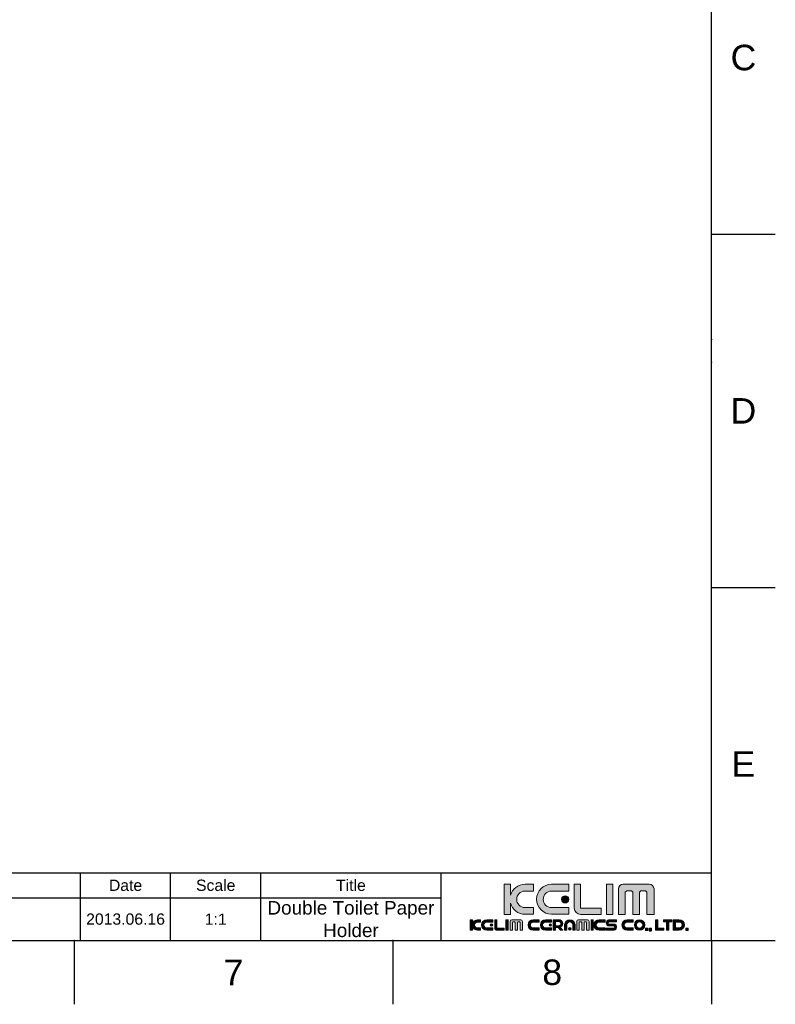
# Model space of a CAD drawing. Header units: millimetres. Extents: x 580 to 2065, y -13 to 1037.
# Tile 3 of 4: x 1646 to 2065, y -13 to 533. Entities that reach past the tile are written whole.
import ezdxf

# ---------------------------------------------------------------- set-up
doc = ezdxf.new("R2010")
doc.units = ezdxf.units.MM
doc.header["$LTSCALE"] = 0.1
doc.layers.add('FORM', color=7, linetype='Continuous')
doc.layers.add('TEXT', color=2, linetype='Continuous')
doc.styles.get("Standard").update_dxf_attribs({"font": 'arial_0.ttf'})

msp = doc.modelspace()

# ---------------------------------------------------------------- hatches: boundary and pattern name
at = {"layer": 'TEXT'}
h = msp.add_hatch(color=2, dxfattribs=at)
h.dxf.hatch_style = 2
edge = h.paths.add_edge_path()
edge.add_spline(control_points=[(1930.67, 40.36), (1930.67, 40.36), (1925.85, 40.36), (1925.85, 40.36), (1923.31, 40.36), (1921.27, 42.41), (1921.27, 44.93), (1921.27, 47.47), (1923.31, 49.52), (1925.85, 49.52), (1925.85, 49.52), (1930.67, 49.52), (1930.67, 49.52), (1930.67, 49.52), (1930.67, 53.3), (1930.67, 53.3), (1930.67, 53.3), (1925.91, 53.3), (1925.91, 53.3), (1922.09, 53.3), (1918.89, 50.74), (1917.91, 47.25), (1917.91, 47.25), (1917.91, 53.42), (1917.91, 53.42), (1917.91, 53.42), (1914.38, 53.42), (1914.38, 53.42), (1914.38, 53.42), (1914.38, 36.58), (1914.38, 36.58), (1914.38, 36.58), (1917.91, 36.58), (1917.91, 36.58), (1917.91, 36.58), (1917.91, 42.76), (1917.91, 42.76), (1918.89, 39.26), (1922.09, 36.69), (1925.91, 36.69), (1925.91, 36.69), (1930.67, 36.69), (1930.67, 36.69), (1930.67, 36.69), (1930.67, 40.36), (1930.67, 40.36)], knot_values=[0, 0, 0, 0, 1, 1, 1, 2, 2, 2, 3, 3, 3, 4, 4, 4, 5, 5, 5, 6, 6, 6, 7, 7, 7, 8, 8, 8, 9, 9, 9, 10, 10, 10, 11, 11, 11, 12, 12, 12, 13, 13, 13, 14, 14, 14, 15, 15, 15, 15], degree=3, periodic=0)
h = msp.add_hatch(color=256, dxfattribs=at)
h.dxf.hatch_style = 2
edge = h.paths.add_edge_path()
edge.add_spline(control_points=[(1940.63, 36.69), (1940.63, 36.69), (1950.23, 36.69), (1950.23, 36.69), (1950.23, 36.69), (1950.23, 40.36), (1950.23, 40.36), (1950.23, 40.36), (1940.57, 40.36), (1940.57, 40.36), (1938.04, 40.36), (1936, 42.41), (1936, 44.93), (1936, 47.47), (1938.04, 49.52), (1940.57, 49.52), (1940.57, 49.52), (1950.23, 49.52), (1950.23, 49.52), (1950.23, 49.52), (1950.23, 53.3), (1950.23, 53.3), (1950.23, 53.3), (1940.63, 53.3), (1940.63, 53.3), (1936.04, 53.3), (1932.33, 49.59), (1932.33, 45), (1932.33, 40.41), (1936.04, 36.69), (1940.63, 36.69)], knot_values=[0, 0, 0, 0, 1, 1, 1, 2, 2, 2, 3, 3, 3, 4, 4, 4, 5, 5, 5, 6, 6, 6, 7, 7, 7, 8, 8, 8, 9, 9, 9, 10, 10, 10, 10], degree=3, periodic=0)
h = msp.add_hatch(color=2, dxfattribs=at)
h.dxf.hatch_style = 2
edge = h.paths.add_edge_path()
edge.add_spline(control_points=[(1956.74, 36.56), (1956.74, 36.56), (1968.09, 36.56), (1968.09, 36.56), (1968.09, 36.56), (1968.09, 40.1), (1968.09, 40.1), (1968.09, 40.1), (1956.77, 40.1), (1956.77, 40.1), (1956.77, 40.1), (1956.75, 40.06), (1956.75, 40.06), (1956.75, 40.06), (1956.75, 53.42), (1956.75, 53.42), (1956.75, 53.42), (1953.22, 53.42), (1953.22, 53.42), (1953.22, 53.42), (1953.22, 40.1), (1953.22, 40.1), (1953.22, 40.1), (1953.21, 40.11), (1953.21, 40.11), (1953.21, 38.15), (1954.8, 36.55), (1956.77, 36.55), (1956.77, 36.55), (1956.74, 36.56), (1956.74, 36.56)], knot_values=[0, 0, 0, 0, 1, 1, 1, 2, 2, 2, 3, 3, 3, 4, 4, 4, 5, 5, 5, 6, 6, 6, 7, 7, 7, 8, 8, 8, 9, 9, 9, 10, 10, 10, 10], degree=3, periodic=0)
h = msp.add_hatch(color=2, dxfattribs=at)
h.dxf.hatch_style = 2
h.paths.add_polyline_path([(1974.57, 53.42), (1971.03, 53.42), (1971.03, 36.58), (1974.57, 36.58)])
h = msp.add_hatch(color=2, dxfattribs=at)
h.dxf.hatch_style = 2
edge = h.paths.add_edge_path()
edge.add_spline(control_points=[(1994.75, 53.34), (1994.75, 53.34), (1980.37, 53.34), (1980.37, 53.34), (1978.89, 53.34), (1977.69, 52.15), (1977.69, 50.68), (1977.69, 50.68), (1977.69, 36.6), (1977.69, 36.6), (1977.69, 36.6), (1981.51, 36.6), (1981.51, 36.6), (1981.51, 36.6), (1981.51, 48.94), (1981.51, 48.94), (1981.51, 48.94), (1982.31, 49.74), (1982.31, 49.74), (1982.31, 49.74), (1984.87, 49.74), (1984.87, 49.74), (1984.87, 49.74), (1985.67, 48.94), (1985.67, 48.94), (1985.67, 48.94), (1985.67, 36.6), (1985.67, 36.6), (1985.67, 36.6), (1989.36, 36.6), (1989.36, 36.6), (1989.36, 36.6), (1989.36, 48.94), (1989.36, 48.94), (1989.36, 48.94), (1990.17, 49.74), (1990.17, 49.74), (1990.17, 49.74), (1992.72, 49.74), (1992.72, 49.74), (1992.72, 49.74), (1993.51, 48.94), (1993.51, 48.94), (1993.51, 48.94), (1993.51, 36.6), (1993.51, 36.6), (1993.51, 36.6), (1997.43, 36.6), (1997.43, 36.6), (1997.43, 36.6), (1997.43, 50.68), (1997.43, 50.68), (1997.43, 52.15), (1996.23, 53.34), (1994.75, 53.34)], knot_values=[0, 0, 0, 0, 1, 1, 1, 2, 2, 2, 3, 3, 3, 4, 4, 4, 5, 5, 5, 6, 6, 6, 7, 7, 7, 8, 8, 8, 9, 9, 9, 10, 10, 10, 11, 11, 11, 12, 12, 12, 13, 13, 13, 14, 14, 14, 15, 15, 15, 16, 16, 16, 17, 17, 17, 18, 18, 18, 18], degree=3, periodic=0)
h = msp.add_hatch(color=2, dxfattribs=at)
h.dxf.hatch_style = 2
edge = h.paths.add_edge_path()
edge.add_spline(control_points=[(1946.18, 44.93), (1946.18, 43.83), (1947.08, 42.93), (1948.18, 42.93), (1949.29, 42.93), (1950.19, 43.83), (1950.19, 44.93), (1950.19, 46.05), (1949.29, 46.94), (1948.18, 46.94), (1947.08, 46.94), (1946.18, 46.05), (1946.18, 44.93)], knot_values=[0, 0, 0, 0, 1, 1, 1, 2, 2, 2, 3, 3, 3, 4, 4, 4, 4], degree=3, periodic=0)
h = msp.add_hatch(color=2, dxfattribs=at)
h.dxf.hatch_style = 2
edge = h.paths.add_edge_path()
edge.add_spline(control_points=[(1896.76, 31.5), (1896.76, 31.5), (1896.76, 33.66), (1896.76, 33.66), (1896.76, 33.66), (1895.53, 33.66), (1895.53, 33.66), (1895.53, 33.66), (1895.53, 27.78), (1895.53, 27.78), (1895.53, 27.78), (1896.76, 27.78), (1896.76, 27.78), (1896.76, 27.78), (1896.76, 29.95), (1896.76, 29.95), (1897.09, 28.73), (1898.21, 27.83), (1899.55, 27.83), (1899.55, 27.83), (1901.21, 27.83), (1901.21, 27.83), (1901.21, 27.83), (1901.21, 29.1), (1901.21, 29.1), (1901.21, 29.1), (1899.53, 29.1), (1899.53, 29.1), (1898.64, 29.1), (1897.93, 29.82), (1897.93, 30.7), (1897.93, 31.59), (1898.64, 32.3), (1899.53, 32.3), (1899.53, 32.3), (1901.21, 32.3), (1901.21, 32.3), (1901.21, 32.3), (1901.21, 33.62), (1901.21, 33.62), (1901.21, 33.62), (1899.55, 33.62), (1899.55, 33.62), (1898.21, 33.62), (1897.09, 32.72), (1896.76, 31.5)], knot_values=[0, 0, 0, 0, 1, 1, 1, 2, 2, 2, 3, 3, 3, 4, 4, 4, 5, 5, 5, 6, 6, 6, 7, 7, 7, 8, 8, 8, 9, 9, 9, 10, 10, 10, 11, 11, 11, 12, 12, 12, 13, 13, 13, 14, 14, 14, 15, 15, 15, 15], degree=3, periodic=0)
h = msp.add_hatch(color=2, dxfattribs=at)
h.dxf.hatch_style = 2
edge = h.paths.add_edge_path()
edge.add_spline(control_points=[(1901.78, 30.72), (1901.78, 29.12), (1903.08, 27.83), (1904.68, 27.83), (1904.68, 27.83), (1908.03, 27.83), (1908.03, 27.83), (1908.03, 27.83), (1908.03, 29.1), (1908.03, 29.1), (1908.03, 29.1), (1904.66, 29.1), (1904.66, 29.1), (1903.78, 29.1), (1903.06, 29.82), (1903.06, 30.7), (1903.06, 31.59), (1903.78, 32.3), (1904.66, 32.3), (1904.66, 32.3), (1908.03, 32.3), (1908.03, 32.3), (1908.03, 32.3), (1908.03, 33.62), (1908.03, 33.62), (1908.03, 33.62), (1904.68, 33.62), (1904.68, 33.62), (1903.08, 33.62), (1901.78, 32.32), (1901.78, 30.72)], knot_values=[0, 0, 0, 0, 1, 1, 1, 2, 2, 2, 3, 3, 3, 4, 4, 4, 5, 5, 5, 6, 6, 6, 7, 7, 7, 8, 8, 8, 9, 9, 9, 10, 10, 10, 10], degree=3, periodic=0)
h = msp.add_hatch(color=2, dxfattribs=at)
h.dxf.hatch_style = 2
edge = h.paths.add_edge_path()
edge.add_spline(control_points=[(1910.3, 29), (1910.3, 29), (1910.3, 33.66), (1910.3, 33.66), (1910.3, 33.66), (1909.07, 33.66), (1909.07, 33.66), (1909.07, 33.66), (1909.07, 29.01), (1909.07, 29.01), (1909.07, 29.01), (1909.07, 29.02), (1909.07, 29.02), (1909.07, 28.33), (1909.62, 27.78), (1910.31, 27.78), (1910.31, 27.78), (1910.3, 27.78), (1910.3, 27.78), (1910.3, 27.78), (1914.26, 27.78), (1914.26, 27.78), (1914.26, 27.78), (1914.26, 29.01), (1914.26, 29.01), (1914.26, 29.01), (1910.31, 29.01), (1910.31, 29.01), (1910.31, 29.01), (1910.3, 29), (1910.3, 29)], knot_values=[0, 0, 0, 0, 1, 1, 1, 2, 2, 2, 3, 3, 3, 4, 4, 4, 5, 5, 5, 6, 6, 6, 7, 7, 7, 8, 8, 8, 9, 9, 9, 10, 10, 10, 10], degree=3, periodic=0)
h = msp.add_hatch(color=2, dxfattribs=at)
h.dxf.hatch_style = 2
h.paths.add_polyline_path([(1915.28, 27.78), (1916.52, 27.78), (1916.52, 33.66), (1915.28, 33.66)])
h = msp.add_hatch(color=2, dxfattribs=at)
h.dxf.hatch_style = 2
edge = h.paths.add_edge_path()
edge.add_spline(control_points=[(1923.56, 33.63), (1923.56, 33.63), (1918.54, 33.63), (1918.54, 33.63), (1918.02, 33.63), (1917.61, 33.22), (1917.61, 32.7), (1917.61, 32.7), (1917.61, 27.79), (1917.61, 27.79), (1917.61, 27.79), (1918.94, 27.79), (1918.94, 27.79), (1918.94, 27.79), (1918.94, 32.1), (1918.94, 32.1), (1918.94, 32.1), (1919.22, 32.38), (1919.22, 32.38), (1919.22, 32.38), (1920.11, 32.38), (1920.11, 32.38), (1920.11, 32.38), (1920.39, 32.1), (1920.39, 32.1), (1920.39, 32.1), (1920.39, 27.79), (1920.39, 27.79), (1920.39, 27.79), (1921.68, 27.79), (1921.68, 27.79), (1921.68, 27.79), (1921.68, 32.1), (1921.68, 32.1), (1921.68, 32.1), (1921.96, 32.38), (1921.96, 32.38), (1921.96, 32.38), (1922.85, 32.38), (1922.85, 32.38), (1922.85, 32.38), (1923.12, 32.1), (1923.12, 32.1), (1923.12, 32.1), (1923.12, 27.79), (1923.12, 27.79), (1923.12, 27.79), (1924.49, 27.79), (1924.49, 27.79), (1924.49, 27.79), (1924.49, 32.7), (1924.49, 32.7), (1924.49, 33.22), (1924.07, 33.63), (1923.56, 33.63)], knot_values=[0, 0, 0, 0, 1, 1, 1, 2, 2, 2, 3, 3, 3, 4, 4, 4, 5, 5, 5, 6, 6, 6, 7, 7, 7, 8, 8, 8, 9, 9, 9, 10, 10, 10, 11, 11, 11, 12, 12, 12, 13, 13, 13, 14, 14, 14, 15, 15, 15, 16, 16, 16, 17, 17, 17, 18, 18, 18, 18], degree=3, periodic=0)
h = msp.add_hatch(color=2, dxfattribs=at)
h.dxf.hatch_style = 2
edge = h.paths.add_edge_path()
edge.add_spline(control_points=[(1927.57, 30.72), (1927.57, 29.12), (1928.86, 27.83), (1930.46, 27.83), (1930.46, 27.83), (1933.81, 27.83), (1933.81, 27.83), (1933.81, 27.83), (1933.81, 29.1), (1933.81, 29.1), (1933.81, 29.1), (1930.44, 29.1), (1930.44, 29.1), (1929.56, 29.1), (1928.85, 29.82), (1928.85, 30.7), (1928.85, 31.59), (1929.56, 32.3), (1930.44, 32.3), (1930.44, 32.3), (1933.81, 32.3), (1933.81, 32.3), (1933.81, 32.3), (1933.81, 33.62), (1933.81, 33.62), (1933.81, 33.62), (1930.46, 33.62), (1930.46, 33.62), (1928.86, 33.62), (1927.57, 32.32), (1927.57, 30.72)], knot_values=[0, 0, 0, 0, 1, 1, 1, 2, 2, 2, 3, 3, 3, 4, 4, 4, 5, 5, 5, 6, 6, 6, 7, 7, 7, 8, 8, 8, 9, 9, 9, 10, 10, 10, 10], degree=3, periodic=0)
h = msp.add_hatch(color=2, dxfattribs=at)
h.dxf.hatch_style = 2
edge = h.paths.add_edge_path()
edge.add_spline(control_points=[(1934.39, 30.72), (1934.39, 29.12), (1935.68, 27.83), (1937.29, 27.83), (1937.29, 27.83), (1940.63, 27.83), (1940.63, 27.83), (1940.63, 27.83), (1940.63, 29.1), (1940.63, 29.1), (1940.63, 29.1), (1937.26, 29.1), (1937.26, 29.1), (1936.38, 29.1), (1935.67, 29.82), (1935.67, 30.7), (1935.67, 31.59), (1936.38, 32.3), (1937.26, 32.3), (1937.26, 32.3), (1940.63, 32.3), (1940.63, 32.3), (1940.63, 32.3), (1940.63, 33.62), (1940.63, 33.62), (1940.63, 33.62), (1937.29, 33.62), (1937.29, 33.62), (1935.68, 33.62), (1934.39, 32.32), (1934.39, 30.72)], knot_values=[0, 0, 0, 0, 1, 1, 1, 2, 2, 2, 3, 3, 3, 4, 4, 4, 5, 5, 5, 6, 6, 6, 7, 7, 7, 8, 8, 8, 9, 9, 9, 10, 10, 10, 10], degree=3, periodic=0)
h = msp.add_hatch(color=2, dxfattribs=at)
h.dxf.hatch_style = 2
edge = h.paths.add_edge_path()
edge.add_spline(control_points=[(1946.86, 31.49), (1946.86, 32.69), (1945.76, 33.66), (1944.41, 33.66), (1944.41, 33.66), (1942.81, 33.66), (1942.81, 33.66), (1942.81, 33.66), (1941.58, 33.66), (1941.58, 33.66), (1941.58, 33.66), (1941.58, 32.7), (1941.58, 32.7), (1941.58, 32.7), (1941.58, 30.32), (1941.58, 30.32), (1941.58, 30.32), (1941.58, 29.33), (1941.58, 29.33), (1941.58, 29.33), (1941.58, 27.78), (1941.58, 27.78), (1941.58, 27.78), (1942.81, 27.78), (1942.81, 27.78), (1942.81, 27.78), (1942.81, 29.33), (1942.81, 29.33), (1942.81, 29.33), (1944.31, 29.33), (1944.31, 29.33), (1944.31, 29.33), (1945.62, 27.78), (1945.62, 27.78), (1945.62, 27.78), (1946.85, 27.78), (1946.85, 27.78), (1946.85, 27.78), (1945.39, 29.51), (1945.39, 29.51), (1946.25, 29.84), (1946.86, 30.61), (1946.86, 31.49)], knot_values=[0, 0, 0, 0, 1, 1, 1, 2, 2, 2, 3, 3, 3, 4, 4, 4, 5, 5, 5, 6, 6, 6, 7, 7, 7, 8, 8, 8, 9, 9, 9, 10, 10, 10, 11, 11, 11, 12, 12, 12, 13, 13, 13, 14, 14, 14, 14], degree=3, periodic=0)
edge = h.paths.add_edge_path()
edge.add_spline(control_points=[(1944.43, 30.32), (1944.43, 30.32), (1942.81, 30.32), (1942.81, 30.32), (1942.81, 30.32), (1942.81, 32.7), (1942.81, 32.7), (1942.81, 32.7), (1944.43, 32.7), (1944.43, 32.7), (1945.17, 32.7), (1945.78, 32.17), (1945.78, 31.51), (1945.78, 30.85), (1945.17, 30.32), (1944.43, 30.32)], knot_values=[0, 0, 0, 0, 1, 1, 1, 2, 2, 2, 3, 3, 3, 4, 4, 4, 5, 5, 5, 5], degree=3, periodic=0)
h = msp.add_hatch(color=2, dxfattribs=at)
h.dxf.hatch_style = 2
edge = h.paths.add_edge_path()
edge.add_spline(control_points=[(1950.74, 33.62), (1949.15, 33.62), (1947.85, 32.42), (1947.85, 30.93), (1947.85, 30.93), (1947.85, 27.83), (1947.85, 27.83), (1947.85, 27.83), (1949.13, 27.83), (1949.13, 27.83), (1949.13, 27.83), (1949.13, 30.95), (1949.13, 30.95), (1949.13, 31.77), (1949.84, 32.43), (1950.72, 32.43), (1951.61, 32.43), (1952.32, 31.77), (1952.32, 30.95), (1952.32, 30.95), (1952.32, 27.83), (1952.32, 27.83), (1952.32, 27.83), (1953.64, 27.83), (1953.64, 27.83), (1953.64, 27.83), (1953.64, 30.93), (1953.64, 30.93), (1953.64, 32.42), (1952.35, 33.62), (1950.74, 33.62)], knot_values=[0, 0, 0, 0, 1, 1, 1, 2, 2, 2, 3, 3, 3, 4, 4, 4, 5, 5, 5, 6, 6, 6, 7, 7, 7, 8, 8, 8, 9, 9, 9, 10, 10, 10, 10], degree=3, periodic=0)
h = msp.add_hatch(color=2, dxfattribs=at)
h.dxf.hatch_style = 2
edge = h.paths.add_edge_path()
edge.add_spline(control_points=[(1960.49, 33.63), (1960.49, 33.63), (1955.48, 33.63), (1955.48, 33.63), (1954.96, 33.63), (1954.54, 33.22), (1954.54, 32.7), (1954.54, 32.7), (1954.54, 27.79), (1954.54, 27.79), (1954.54, 27.79), (1955.88, 27.79), (1955.88, 27.79), (1955.88, 27.79), (1955.88, 32.1), (1955.88, 32.1), (1955.88, 32.1), (1956.15, 32.38), (1956.15, 32.38), (1956.15, 32.38), (1957.05, 32.38), (1957.05, 32.38), (1957.05, 32.38), (1957.32, 32.1), (1957.32, 32.1), (1957.32, 32.1), (1957.32, 27.79), (1957.32, 27.79), (1957.32, 27.79), (1958.61, 27.79), (1958.61, 27.79), (1958.61, 27.79), (1958.61, 32.1), (1958.61, 32.1), (1958.61, 32.1), (1958.89, 32.38), (1958.89, 32.38), (1958.89, 32.38), (1959.78, 32.38), (1959.78, 32.38), (1959.78, 32.38), (1960.06, 32.1), (1960.06, 32.1), (1960.06, 32.1), (1960.06, 27.79), (1960.06, 27.79), (1960.06, 27.79), (1961.43, 27.79), (1961.43, 27.79), (1961.43, 27.79), (1961.43, 32.7), (1961.43, 32.7), (1961.43, 33.22), (1961.01, 33.63), (1960.49, 33.63)], knot_values=[0, 0, 0, 0, 1, 1, 1, 2, 2, 2, 3, 3, 3, 4, 4, 4, 5, 5, 5, 6, 6, 6, 7, 7, 7, 8, 8, 8, 9, 9, 9, 10, 10, 10, 11, 11, 11, 12, 12, 12, 13, 13, 13, 14, 14, 14, 15, 15, 15, 16, 16, 16, 17, 17, 17, 18, 18, 18, 18], degree=3, periodic=0)
h = msp.add_hatch(color=2, dxfattribs=at)
h.dxf.hatch_style = 2
h.paths.add_polyline_path([(1962.5, 27.78), (1963.73, 27.78), (1963.73, 33.66), (1962.5, 33.66)])
h = msp.add_hatch(color=2, dxfattribs=at)
h.dxf.hatch_style = 2
edge = h.paths.add_edge_path()
edge.add_spline(control_points=[(1964.1, 30.72), (1964.1, 29.12), (1965.39, 27.83), (1966.99, 27.83), (1966.99, 27.83), (1970.34, 27.83), (1970.34, 27.83), (1970.34, 27.83), (1970.34, 29.1), (1970.34, 29.1), (1970.34, 29.1), (1966.97, 29.1), (1966.97, 29.1), (1966.09, 29.1), (1965.37, 29.82), (1965.37, 30.7), (1965.37, 31.59), (1966.09, 32.3), (1966.97, 32.3), (1966.97, 32.3), (1970.34, 32.3), (1970.34, 32.3), (1970.34, 32.3), (1970.34, 33.62), (1970.34, 33.62), (1970.34, 33.62), (1966.99, 33.62), (1966.99, 33.62), (1965.39, 33.62), (1964.1, 32.32), (1964.1, 30.72)], knot_values=[0, 0, 0, 0, 1, 1, 1, 2, 2, 2, 3, 3, 3, 4, 4, 4, 5, 5, 5, 6, 6, 6, 7, 7, 7, 8, 8, 8, 9, 9, 9, 10, 10, 10, 10], degree=3, periodic=0)
h = msp.add_hatch(color=2, dxfattribs=at)
h.dxf.hatch_style = 2
edge = h.paths.add_edge_path()
edge.add_spline(control_points=[(1970.96, 31.83), (1970.96, 30.03), (1972.78, 30.19), (1972.78, 30.19), (1972.78, 30.19), (1972.83, 30.19), (1972.83, 30.19), (1972.83, 30.19), (1974.8, 30.19), (1974.8, 30.19), (1974.8, 30.19), (1975.15, 30.19), (1975.15, 30.19), (1975.15, 30.19), (1975.63, 30.11), (1975.63, 29.65), (1975.63, 29.19), (1975.32, 29.01), (1975.15, 29.01), (1975.15, 29.01), (1970.96, 29.01), (1970.96, 29.01), (1970.96, 29.01), (1970.96, 27.83), (1970.96, 27.83), (1970.96, 27.83), (1975.12, 27.83), (1975.12, 27.83), (1975.12, 27.83), (1976.67, 27.83), (1976.67, 29.62), (1976.67, 31.41), (1974.84, 31.26), (1974.84, 31.26), (1974.84, 31.26), (1974.8, 31.26), (1974.8, 31.26), (1974.8, 31.26), (1972.83, 31.26), (1972.83, 31.26), (1972.83, 31.26), (1972.48, 31.26), (1972.48, 31.26), (1972.48, 31.26), (1972, 31.34), (1972, 31.8), (1972, 32.26), (1972.31, 32.43), (1972.48, 32.43), (1972.48, 32.43), (1976.67, 32.43), (1976.67, 32.43), (1976.67, 32.43), (1976.67, 33.62), (1976.67, 33.62), (1976.67, 33.62), (1972.51, 33.62), (1972.51, 33.62), (1972.51, 33.62), (1970.96, 33.62), (1970.96, 31.83)], knot_values=[0, 0, 0, 0, 1, 1, 1, 2, 2, 2, 3, 3, 3, 4, 4, 4, 5, 5, 5, 6, 6, 6, 7, 7, 7, 8, 8, 8, 9, 9, 9, 10, 10, 10, 11, 11, 11, 12, 12, 12, 13, 13, 13, 14, 14, 14, 15, 15, 15, 16, 16, 16, 17, 17, 17, 18, 18, 18, 19, 19, 19, 20, 20, 20, 20], degree=3, periodic=0)
h = msp.add_hatch(color=2, dxfattribs=at)
h.dxf.hatch_style = 2
edge = h.paths.add_edge_path()
edge.add_spline(control_points=[(1979.65, 30.72), (1979.65, 29.12), (1980.94, 27.83), (1982.54, 27.83), (1982.54, 27.83), (1985.89, 27.83), (1985.89, 27.83), (1985.89, 27.83), (1985.89, 29.1), (1985.89, 29.1), (1985.89, 29.1), (1982.52, 29.1), (1982.52, 29.1), (1981.64, 29.1), (1980.93, 29.82), (1980.93, 30.7), (1980.93, 31.59), (1981.64, 32.3), (1982.52, 32.3), (1982.52, 32.3), (1985.89, 32.3), (1985.89, 32.3), (1985.89, 32.3), (1985.89, 33.62), (1985.89, 33.62), (1985.89, 33.62), (1982.54, 33.62), (1982.54, 33.62), (1980.94, 33.62), (1979.65, 32.32), (1979.65, 30.72)], knot_values=[0, 0, 0, 0, 1, 1, 1, 2, 2, 2, 3, 3, 3, 4, 4, 4, 5, 5, 5, 6, 6, 6, 7, 7, 7, 8, 8, 8, 9, 9, 9, 10, 10, 10, 10], degree=3, periodic=0)
h = msp.add_hatch(color=2, dxfattribs=at)
h.dxf.hatch_style = 2
edge = h.paths.add_edge_path()
edge.add_spline(control_points=[(1989.43, 33.62), (1987.83, 33.62), (1986.53, 32.32), (1986.53, 30.72), (1986.53, 29.12), (1987.83, 27.83), (1989.43, 27.83), (1991.03, 27.83), (1992.32, 29.12), (1992.32, 30.72), (1992.32, 32.32), (1991.03, 33.62), (1989.43, 33.62)], knot_values=[0, 0, 0, 0, 1, 1, 1, 2, 2, 2, 3, 3, 3, 4, 4, 4, 4], degree=3, periodic=0)
edge = h.paths.add_edge_path()
edge.add_spline(control_points=[(1989.43, 28.95), (1988.45, 28.95), (1987.66, 29.75), (1987.66, 30.72), (1987.66, 31.7), (1988.45, 32.49), (1989.43, 32.49), (1990.4, 32.49), (1991.2, 31.7), (1991.2, 30.72), (1991.2, 29.75), (1990.4, 28.95), (1989.43, 28.95)], knot_values=[0, 0, 0, 0, 1, 1, 1, 2, 2, 2, 3, 3, 3, 4, 4, 4, 4], degree=3, periodic=0)
h = msp.add_hatch(color=2, dxfattribs=at)
h.dxf.hatch_style = 2
h.paths.add_polyline_path([(1999.55, 33.66), (1998.31, 33.66), (1998.31, 29.02), (1998.31, 27.78), (1999.55, 27.78), (2002.86, 27.78), (2002.86, 29.02), (1999.55, 29.02)])
h = msp.add_hatch(color=2, dxfattribs=at)
h.dxf.hatch_style = 2
h.paths.add_polyline_path([(2004.41, 33.66), (2002.76, 33.66), (2002.76, 32.43), (2004.41, 32.43), (2004.41, 27.78), (2005.64, 27.78), (2005.64, 32.43), (2007.3, 32.43), (2007.3, 33.66), (2005.64, 33.66)])
h = msp.add_hatch(color=2, dxfattribs=at)
h.dxf.hatch_style = 2
edge = h.paths.add_edge_path()
edge.add_spline(control_points=[(2011.44, 33.64), (2011.44, 33.64), (2008.09, 33.64), (2008.09, 33.64), (2008.09, 33.64), (2008.09, 27.85), (2008.09, 27.85), (2008.09, 27.85), (2011.44, 27.85), (2011.44, 27.85), (2013.04, 27.85), (2014.34, 29.14), (2014.34, 30.74), (2014.34, 32.34), (2013.04, 33.64), (2011.44, 33.64)], knot_values=[0, 0, 0, 0, 1, 1, 1, 2, 2, 2, 3, 3, 3, 4, 4, 4, 5, 5, 5, 5], degree=3, periodic=0)
edge = h.paths.add_edge_path()
edge.add_spline(control_points=[(2011.46, 29.17), (2011.46, 29.17), (2009.32, 29.17), (2009.32, 29.17), (2009.32, 29.17), (2009.32, 32.36), (2009.32, 32.36), (2009.32, 32.36), (2011.46, 32.36), (2011.46, 32.36), (2012.34, 32.36), (2013.06, 31.65), (2013.06, 30.76), (2013.06, 29.88), (2012.34, 29.17), (2011.46, 29.17)], knot_values=[0, 0, 0, 0, 1, 1, 1, 2, 2, 2, 3, 3, 3, 4, 4, 4, 5, 5, 5, 5], degree=3, periodic=0)
h = msp.add_hatch(color=2, dxfattribs=at)
h.dxf.hatch_style = 2
edge = h.paths.add_edge_path()
edge.add_spline(control_points=[(1906.62, 30.7), (1906.62, 30.31), (1906.93, 30), (1907.31, 30), (1907.7, 30), (1908.01, 30.31), (1908.01, 30.7), (1908.01, 31.09), (1907.7, 31.4), (1907.31, 31.4), (1906.93, 31.4), (1906.62, 31.09), (1906.62, 30.7)], knot_values=[0, 0, 0, 0, 1, 1, 1, 2, 2, 2, 3, 3, 3, 4, 4, 4, 4], degree=3, periodic=0)
h = msp.add_hatch(color=2, dxfattribs=at)
h.dxf.hatch_style = 2
edge = h.paths.add_edge_path()
edge.add_spline(control_points=[(1939.22, 30.7), (1939.22, 30.31), (1939.53, 30), (1939.92, 30), (1940.3, 30), (1940.62, 30.31), (1940.62, 30.7), (1940.62, 31.09), (1940.3, 31.4), (1939.92, 31.4), (1939.53, 31.4), (1939.22, 31.09), (1939.22, 30.7)], knot_values=[0, 0, 0, 0, 1, 1, 1, 2, 2, 2, 3, 3, 3, 4, 4, 4, 4], degree=3, periodic=0)
h = msp.add_hatch(color=2, dxfattribs=at)
h.dxf.hatch_style = 2
edge = h.paths.add_edge_path()
edge.add_spline(control_points=[(1950.76, 29.27), (1950.38, 29.27), (1950.07, 28.95), (1950.07, 28.57), (1950.07, 28.18), (1950.38, 27.87), (1950.76, 27.87), (1951.15, 27.87), (1951.46, 28.18), (1951.46, 28.57), (1951.46, 28.95), (1951.15, 29.27), (1950.76, 29.27)], knot_values=[0, 0, 0, 0, 1, 1, 1, 2, 2, 2, 3, 3, 3, 4, 4, 4, 4], degree=3, periodic=0)
h = msp.add_hatch(color=2, dxfattribs=at)
h.dxf.hatch_style = 2
h.paths.add_polyline_path([(1992.8, 27.6), (1994.08, 27.6), (1994.08, 28.88), (1992.8, 28.88)])
h = msp.add_hatch(color=2, dxfattribs=at)
h.dxf.hatch_style = 2
h.paths.add_polyline_path([(1994.67, 27.6), (1995.18, 27.6), (1994.82, 27.29), (1995.59, 27.29), (1995.95, 27.6), (1995.95, 28.88), (1994.67, 28.88)])
h = msp.add_hatch(color=2, dxfattribs=at)
h.dxf.hatch_style = 2
h.paths.add_polyline_path([(2015.01, 27.6), (2016.29, 27.6), (2016.29, 28.88), (2015.01, 28.88)])

# ---------------------------------------------------------------- linework, layer by layer
for p, q in [((2029.35, 22.08), (2029.35, 1001.37)), ((2029.35, 413.8), (2064.71, 413.8)), ((2029.35, 217.94), (2064.71, 217.94)), ((615.21, 22.08), (2029.35, 22.08)), ((1675.82, 22.08), (1675.82, -13.27)), ((1852.58, 22.08), (1852.58, -13.27)), ((2029.35, 22.08), (2064.71, 22.08)), ((2029.35, 22.08), (2029.35, -13.27))]:
    msp.add_line(p, q)
for p in [(2029.35, 413.8), (2029.35, 355.44), (2029.35, 342.94), (2029.35, 217.94), (1675.82, 22.08), (1852.58, 22.08)]:
    msp.add_point(p)
at = {"layer": 'FORM'}
for p, q in [((1353.1, 59.58), (2029.35, 59.58)), ((1679.35, 22.08), (1679.35, 59.58)), ((1679.35, 22.08), (1679.35, 59.58)), ((1679.35, 22.08), (1679.35, 59.58)), ((1729.35, 22.08), (1729.35, 59.58)), ((1779.35, 22.08), (1779.35, 59.58)), ((1879.35, 22.08), (1879.35, 59.58)), ((1529.35, 45.83), (1879.35, 45.83))]:
    msp.add_line(p, q, dxfattribs=at)
at = {"layer": 'TEXT', "lineweight": 0}
for points in [[(1974.57, 53.42), (1971.03, 53.42), (1971.03, 36.58), (1974.57, 36.58), (1974.57, 53.42)], [(1915.28, 27.78), (1916.52, 27.78), (1916.52, 33.66), (1915.28, 33.66), (1915.28, 27.78)], [(1962.5, 27.78), (1963.73, 27.78), (1963.73, 33.66), (1962.5, 33.66), (1962.5, 27.78)], [(1999.55, 33.66), (1998.31, 33.66), (1998.31, 29.02), (1998.31, 27.78), (1999.55, 27.78), (2002.86, 27.78), (2002.86, 29.02), (1999.55, 29.02), (1999.55, 33.66)], [(2004.41, 33.66), (2002.76, 33.66), (2002.76, 32.43), (2004.41, 32.43), (2004.41, 27.78), (2005.64, 27.78), (2005.64, 32.43), (2007.3, 32.43), (2007.3, 33.66), (2005.64, 33.66), (2004.41, 33.66)], [(1992.8, 27.6), (1994.08, 27.6), (1994.08, 28.88), (1992.8, 28.88), (1992.8, 27.6)], [(1994.67, 27.6), (1995.18, 27.6), (1994.82, 27.29), (1995.59, 27.29), (1995.95, 27.6), (1995.95, 28.88), (1994.67, 28.88), (1994.67, 27.6)], [(2015.01, 27.6), (2016.29, 27.6), (2016.29, 28.88), (2015.01, 28.88), (2015.01, 27.6)]]:
    msp.add_lwpolyline(points, dxfattribs=at)
for points, knots in [([(1930.67, 40.36), (1930.67, 40.36), (1925.85, 40.36), (1925.85, 40.36), (1923.31, 40.36), (1921.27, 42.41), (1921.27, 44.93), (1921.27, 47.47), (1923.31, 49.52), (1925.85, 49.52), (1925.85, 49.52), (1930.67, 49.52), (1930.67, 49.52), (1930.67, 49.52), (1930.67, 53.3), (1930.67, 53.3), (1930.67, 53.3), (1925.91, 53.3), (1925.91, 53.3), (1922.09, 53.3), (1918.89, 50.74), (1917.91, 47.25), (1917.91, 47.25), (1917.91, 53.42), (1917.91, 53.42), (1917.91, 53.42), (1914.38, 53.42), (1914.38, 53.42), (1914.38, 53.42), (1914.38, 36.58), (1914.38, 36.58), (1914.38, 36.58), (1917.91, 36.58), (1917.91, 36.58), (1917.91, 36.58), (1917.91, 42.76), (1917.91, 42.76), (1918.89, 39.26), (1922.09, 36.69), (1925.91, 36.69), (1925.91, 36.69), (1930.67, 36.69), (1930.67, 36.69), (1930.67, 36.69), (1930.67, 40.36), (1930.67, 40.36)], [0, 0, 0, 0, 1, 1, 1, 2, 2, 2, 3, 3, 3, 4, 4, 4, 5, 5, 5, 6, 6, 6, 7, 7, 7, 8, 8, 8, 9, 9, 9, 10, 10, 10, 11, 11, 11, 12, 12, 12, 13, 13, 13, 14, 14, 14, 15, 15, 15, 15]), ([(1940.63, 36.69), (1940.63, 36.69), (1950.23, 36.69), (1950.23, 36.69), (1950.23, 36.69), (1950.23, 40.36), (1950.23, 40.36), (1950.23, 40.36), (1940.57, 40.36), (1940.57, 40.36), (1938.04, 40.36), (1936, 42.41), (1936, 44.93), (1936, 47.47), (1938.04, 49.52), (1940.57, 49.52), (1940.57, 49.52), (1950.23, 49.52), (1950.23, 49.52), (1950.23, 49.52), (1950.23, 53.3), (1950.23, 53.3), (1950.23, 53.3), (1940.63, 53.3), (1940.63, 53.3), (1936.04, 53.3), (1932.33, 49.59), (1932.33, 45), (1932.33, 40.41), (1936.04, 36.69), (1940.63, 36.69)], [0, 0, 0, 0, 1, 1, 1, 2, 2, 2, 3, 3, 3, 4, 4, 4, 5, 5, 5, 6, 6, 6, 7, 7, 7, 8, 8, 8, 9, 9, 9, 10, 10, 10, 10]), ([(1956.74, 36.56), (1956.74, 36.56), (1968.09, 36.56), (1968.09, 36.56), (1968.09, 36.56), (1968.09, 40.1), (1968.09, 40.1), (1968.09, 40.1), (1956.77, 40.1), (1956.77, 40.1), (1956.77, 40.1), (1956.75, 40.06), (1956.75, 40.06), (1956.75, 40.06), (1956.75, 53.42), (1956.75, 53.42), (1956.75, 53.42), (1953.22, 53.42), (1953.22, 53.42), (1953.22, 53.42), (1953.22, 40.1), (1953.22, 40.1), (1953.22, 40.1), (1953.21, 40.11), (1953.21, 40.11), (1953.21, 38.15), (1954.8, 36.55), (1956.77, 36.55), (1956.77, 36.55), (1956.74, 36.56), (1956.74, 36.56)], [0, 0, 0, 0, 1, 1, 1, 2, 2, 2, 3, 3, 3, 4, 4, 4, 5, 5, 5, 6, 6, 6, 7, 7, 7, 8, 8, 8, 9, 9, 9, 10, 10, 10, 10]), ([(1994.75, 53.34), (1994.75, 53.34), (1980.37, 53.34), (1980.37, 53.34), (1978.89, 53.34), (1977.69, 52.15), (1977.69, 50.68), (1977.69, 50.68), (1977.69, 36.6), (1977.69, 36.6), (1977.69, 36.6), (1981.51, 36.6), (1981.51, 36.6), (1981.51, 36.6), (1981.51, 48.94), (1981.51, 48.94), (1981.51, 48.94), (1982.31, 49.74), (1982.31, 49.74), (1982.31, 49.74), (1984.87, 49.74), (1984.87, 49.74), (1984.87, 49.74), (1985.67, 48.94), (1985.67, 48.94), (1985.67, 48.94), (1985.67, 36.6), (1985.67, 36.6), (1985.67, 36.6), (1989.36, 36.6), (1989.36, 36.6), (1989.36, 36.6), (1989.36, 48.94), (1989.36, 48.94), (1989.36, 48.94), (1990.17, 49.74), (1990.17, 49.74), (1990.17, 49.74), (1992.72, 49.74), (1992.72, 49.74), (1992.72, 49.74), (1993.51, 48.94), (1993.51, 48.94), (1993.51, 48.94), (1993.51, 36.6), (1993.51, 36.6), (1993.51, 36.6), (1997.43, 36.6), (1997.43, 36.6), (1997.43, 36.6), (1997.43, 50.68), (1997.43, 50.68), (1997.43, 52.15), (1996.23, 53.34), (1994.75, 53.34)], [0, 0, 0, 0, 1, 1, 1, 2, 2, 2, 3, 3, 3, 4, 4, 4, 5, 5, 5, 6, 6, 6, 7, 7, 7, 8, 8, 8, 9, 9, 9, 10, 10, 10, 11, 11, 11, 12, 12, 12, 13, 13, 13, 14, 14, 14, 15, 15, 15, 16, 16, 16, 17, 17, 17, 18, 18, 18, 18]), ([(1946.18, 44.93), (1946.18, 43.83), (1947.08, 42.93), (1948.18, 42.93), (1949.29, 42.93), (1950.19, 43.83), (1950.19, 44.93), (1950.19, 46.05), (1949.29, 46.94), (1948.18, 46.94), (1947.08, 46.94), (1946.18, 46.05), (1946.18, 44.93)], [0, 0, 0, 0, 1, 1, 1, 2, 2, 2, 3, 3, 3, 4, 4, 4, 4]), ([(1896.76, 31.5), (1896.76, 31.5), (1896.76, 33.66), (1896.76, 33.66), (1896.76, 33.66), (1895.53, 33.66), (1895.53, 33.66), (1895.53, 33.66), (1895.53, 27.78), (1895.53, 27.78), (1895.53, 27.78), (1896.76, 27.78), (1896.76, 27.78), (1896.76, 27.78), (1896.76, 29.95), (1896.76, 29.95), (1897.09, 28.73), (1898.21, 27.83), (1899.55, 27.83), (1899.55, 27.83), (1901.21, 27.83), (1901.21, 27.83), (1901.21, 27.83), (1901.21, 29.1), (1901.21, 29.1), (1901.21, 29.1), (1899.53, 29.1), (1899.53, 29.1), (1898.64, 29.1), (1897.93, 29.82), (1897.93, 30.7), (1897.93, 31.59), (1898.64, 32.3), (1899.53, 32.3), (1899.53, 32.3), (1901.21, 32.3), (1901.21, 32.3), (1901.21, 32.3), (1901.21, 33.62), (1901.21, 33.62), (1901.21, 33.62), (1899.55, 33.62), (1899.55, 33.62), (1898.21, 33.62), (1897.09, 32.72), (1896.76, 31.5)], [0, 0, 0, 0, 1, 1, 1, 2, 2, 2, 3, 3, 3, 4, 4, 4, 5, 5, 5, 6, 6, 6, 7, 7, 7, 8, 8, 8, 9, 9, 9, 10, 10, 10, 11, 11, 11, 12, 12, 12, 13, 13, 13, 14, 14, 14, 15, 15, 15, 15]), ([(1901.78, 30.72), (1901.78, 29.12), (1903.08, 27.83), (1904.68, 27.83), (1904.68, 27.83), (1908.03, 27.83), (1908.03, 27.83), (1908.03, 27.83), (1908.03, 29.1), (1908.03, 29.1), (1908.03, 29.1), (1904.66, 29.1), (1904.66, 29.1), (1903.78, 29.1), (1903.06, 29.82), (1903.06, 30.7), (1903.06, 31.59), (1903.78, 32.3), (1904.66, 32.3), (1904.66, 32.3), (1908.03, 32.3), (1908.03, 32.3), (1908.03, 32.3), (1908.03, 33.62), (1908.03, 33.62), (1908.03, 33.62), (1904.68, 33.62), (1904.68, 33.62), (1903.08, 33.62), (1901.78, 32.32), (1901.78, 30.72)], [0, 0, 0, 0, 1, 1, 1, 2, 2, 2, 3, 3, 3, 4, 4, 4, 5, 5, 5, 6, 6, 6, 7, 7, 7, 8, 8, 8, 9, 9, 9, 10, 10, 10, 10]), ([(1910.3, 29), (1910.3, 29), (1910.3, 33.66), (1910.3, 33.66), (1910.3, 33.66), (1909.07, 33.66), (1909.07, 33.66), (1909.07, 33.66), (1909.07, 29.01), (1909.07, 29.01), (1909.07, 29.01), (1909.07, 29.02), (1909.07, 29.02), (1909.07, 28.33), (1909.62, 27.78), (1910.31, 27.78), (1910.31, 27.78), (1910.3, 27.78), (1910.3, 27.78), (1910.3, 27.78), (1914.26, 27.78), (1914.26, 27.78), (1914.26, 27.78), (1914.26, 29.01), (1914.26, 29.01), (1914.26, 29.01), (1910.31, 29.01), (1910.31, 29.01), (1910.31, 29.01), (1910.3, 29), (1910.3, 29)], [0, 0, 0, 0, 1, 1, 1, 2, 2, 2, 3, 3, 3, 4, 4, 4, 5, 5, 5, 6, 6, 6, 7, 7, 7, 8, 8, 8, 9, 9, 9, 10, 10, 10, 10]), ([(1923.56, 33.63), (1923.56, 33.63), (1918.54, 33.63), (1918.54, 33.63), (1918.02, 33.63), (1917.61, 33.22), (1917.61, 32.7), (1917.61, 32.7), (1917.61, 27.79), (1917.61, 27.79), (1917.61, 27.79), (1918.94, 27.79), (1918.94, 27.79), (1918.94, 27.79), (1918.94, 32.1), (1918.94, 32.1), (1918.94, 32.1), (1919.22, 32.38), (1919.22, 32.38), (1919.22, 32.38), (1920.11, 32.38), (1920.11, 32.38), (1920.11, 32.38), (1920.39, 32.1), (1920.39, 32.1), (1920.39, 32.1), (1920.39, 27.79), (1920.39, 27.79), (1920.39, 27.79), (1921.68, 27.79), (1921.68, 27.79), (1921.68, 27.79), (1921.68, 32.1), (1921.68, 32.1), (1921.68, 32.1), (1921.96, 32.38), (1921.96, 32.38), (1921.96, 32.38), (1922.85, 32.38), (1922.85, 32.38), (1922.85, 32.38), (1923.12, 32.1), (1923.12, 32.1), (1923.12, 32.1), (1923.12, 27.79), (1923.12, 27.79), (1923.12, 27.79), (1924.49, 27.79), (1924.49, 27.79), (1924.49, 27.79), (1924.49, 32.7), (1924.49, 32.7), (1924.49, 33.22), (1924.07, 33.63), (1923.56, 33.63)], [0, 0, 0, 0, 1, 1, 1, 2, 2, 2, 3, 3, 3, 4, 4, 4, 5, 5, 5, 6, 6, 6, 7, 7, 7, 8, 8, 8, 9, 9, 9, 10, 10, 10, 11, 11, 11, 12, 12, 12, 13, 13, 13, 14, 14, 14, 15, 15, 15, 16, 16, 16, 17, 17, 17, 18, 18, 18, 18]), ([(1927.57, 30.72), (1927.57, 29.12), (1928.86, 27.83), (1930.46, 27.83), (1930.46, 27.83), (1933.81, 27.83), (1933.81, 27.83), (1933.81, 27.83), (1933.81, 29.1), (1933.81, 29.1), (1933.81, 29.1), (1930.44, 29.1), (1930.44, 29.1), (1929.56, 29.1), (1928.85, 29.82), (1928.85, 30.7), (1928.85, 31.59), (1929.56, 32.3), (1930.44, 32.3), (1930.44, 32.3), (1933.81, 32.3), (1933.81, 32.3), (1933.81, 32.3), (1933.81, 33.62), (1933.81, 33.62), (1933.81, 33.62), (1930.46, 33.62), (1930.46, 33.62), (1928.86, 33.62), (1927.57, 32.32), (1927.57, 30.72)], [0, 0, 0, 0, 1, 1, 1, 2, 2, 2, 3, 3, 3, 4, 4, 4, 5, 5, 5, 6, 6, 6, 7, 7, 7, 8, 8, 8, 9, 9, 9, 10, 10, 10, 10]), ([(1934.39, 30.72), (1934.39, 29.12), (1935.68, 27.83), (1937.29, 27.83), (1937.29, 27.83), (1940.63, 27.83), (1940.63, 27.83), (1940.63, 27.83), (1940.63, 29.1), (1940.63, 29.1), (1940.63, 29.1), (1937.26, 29.1), (1937.26, 29.1), (1936.38, 29.1), (1935.67, 29.82), (1935.67, 30.7), (1935.67, 31.59), (1936.38, 32.3), (1937.26, 32.3), (1937.26, 32.3), (1940.63, 32.3), (1940.63, 32.3), (1940.63, 32.3), (1940.63, 33.62), (1940.63, 33.62), (1940.63, 33.62), (1937.29, 33.62), (1937.29, 33.62), (1935.68, 33.62), (1934.39, 32.32), (1934.39, 30.72)], [0, 0, 0, 0, 1, 1, 1, 2, 2, 2, 3, 3, 3, 4, 4, 4, 5, 5, 5, 6, 6, 6, 7, 7, 7, 8, 8, 8, 9, 9, 9, 10, 10, 10, 10]), ([(1946.86, 31.49), (1946.86, 32.69), (1945.76, 33.66), (1944.41, 33.66), (1944.41, 33.66), (1942.81, 33.66), (1942.81, 33.66), (1942.81, 33.66), (1941.58, 33.66), (1941.58, 33.66), (1941.58, 33.66), (1941.58, 32.7), (1941.58, 32.7), (1941.58, 32.7), (1941.58, 30.32), (1941.58, 30.32), (1941.58, 30.32), (1941.58, 29.33), (1941.58, 29.33), (1941.58, 29.33), (1941.58, 27.78), (1941.58, 27.78), (1941.58, 27.78), (1942.81, 27.78), (1942.81, 27.78), (1942.81, 27.78), (1942.81, 29.33), (1942.81, 29.33), (1942.81, 29.33), (1944.31, 29.33), (1944.31, 29.33), (1944.31, 29.33), (1945.62, 27.78), (1945.62, 27.78), (1945.62, 27.78), (1946.85, 27.78), (1946.85, 27.78), (1946.85, 27.78), (1945.39, 29.51), (1945.39, 29.51), (1946.25, 29.84), (1946.86, 30.61), (1946.86, 31.49)], [0, 0, 0, 0, 1, 1, 1, 2, 2, 2, 3, 3, 3, 4, 4, 4, 5, 5, 5, 6, 6, 6, 7, 7, 7, 8, 8, 8, 9, 9, 9, 10, 10, 10, 11, 11, 11, 12, 12, 12, 13, 13, 13, 14, 14, 14, 14]), ([(1950.74, 33.62), (1949.15, 33.62), (1947.85, 32.42), (1947.85, 30.93), (1947.85, 30.93), (1947.85, 27.83), (1947.85, 27.83), (1947.85, 27.83), (1949.13, 27.83), (1949.13, 27.83), (1949.13, 27.83), (1949.13, 30.95), (1949.13, 30.95), (1949.13, 31.77), (1949.84, 32.43), (1950.72, 32.43), (1951.61, 32.43), (1952.32, 31.77), (1952.32, 30.95), (1952.32, 30.95), (1952.32, 27.83), (1952.32, 27.83), (1952.32, 27.83), (1953.64, 27.83), (1953.64, 27.83), (1953.64, 27.83), (1953.64, 30.93), (1953.64, 30.93), (1953.64, 32.42), (1952.35, 33.62), (1950.74, 33.62)], [0, 0, 0, 0, 1, 1, 1, 2, 2, 2, 3, 3, 3, 4, 4, 4, 5, 5, 5, 6, 6, 6, 7, 7, 7, 8, 8, 8, 9, 9, 9, 10, 10, 10, 10]), ([(1960.49, 33.63), (1960.49, 33.63), (1955.48, 33.63), (1955.48, 33.63), (1954.96, 33.63), (1954.54, 33.22), (1954.54, 32.7), (1954.54, 32.7), (1954.54, 27.79), (1954.54, 27.79), (1954.54, 27.79), (1955.88, 27.79), (1955.88, 27.79), (1955.88, 27.79), (1955.88, 32.1), (1955.88, 32.1), (1955.88, 32.1), (1956.15, 32.38), (1956.15, 32.38), (1956.15, 32.38), (1957.05, 32.38), (1957.05, 32.38), (1957.05, 32.38), (1957.32, 32.1), (1957.32, 32.1), (1957.32, 32.1), (1957.32, 27.79), (1957.32, 27.79), (1957.32, 27.79), (1958.61, 27.79), (1958.61, 27.79), (1958.61, 27.79), (1958.61, 32.1), (1958.61, 32.1), (1958.61, 32.1), (1958.89, 32.38), (1958.89, 32.38), (1958.89, 32.38), (1959.78, 32.38), (1959.78, 32.38), (1959.78, 32.38), (1960.06, 32.1), (1960.06, 32.1), (1960.06, 32.1), (1960.06, 27.79), (1960.06, 27.79), (1960.06, 27.79), (1961.43, 27.79), (1961.43, 27.79), (1961.43, 27.79), (1961.43, 32.7), (1961.43, 32.7), (1961.43, 33.22), (1961.01, 33.63), (1960.49, 33.63)], [0, 0, 0, 0, 1, 1, 1, 2, 2, 2, 3, 3, 3, 4, 4, 4, 5, 5, 5, 6, 6, 6, 7, 7, 7, 8, 8, 8, 9, 9, 9, 10, 10, 10, 11, 11, 11, 12, 12, 12, 13, 13, 13, 14, 14, 14, 15, 15, 15, 16, 16, 16, 17, 17, 17, 18, 18, 18, 18]), ([(1964.1, 30.72), (1964.1, 29.12), (1965.39, 27.83), (1966.99, 27.83), (1966.99, 27.83), (1970.34, 27.83), (1970.34, 27.83), (1970.34, 27.83), (1970.34, 29.1), (1970.34, 29.1), (1970.34, 29.1), (1966.97, 29.1), (1966.97, 29.1), (1966.09, 29.1), (1965.37, 29.82), (1965.37, 30.7), (1965.37, 31.59), (1966.09, 32.3), (1966.97, 32.3), (1966.97, 32.3), (1970.34, 32.3), (1970.34, 32.3), (1970.34, 32.3), (1970.34, 33.62), (1970.34, 33.62), (1970.34, 33.62), (1966.99, 33.62), (1966.99, 33.62), (1965.39, 33.62), (1964.1, 32.32), (1964.1, 30.72)], [0, 0, 0, 0, 1, 1, 1, 2, 2, 2, 3, 3, 3, 4, 4, 4, 5, 5, 5, 6, 6, 6, 7, 7, 7, 8, 8, 8, 9, 9, 9, 10, 10, 10, 10]), ([(1970.96, 31.83), (1970.96, 30.03), (1972.78, 30.19), (1972.78, 30.19), (1972.78, 30.19), (1972.83, 30.19), (1972.83, 30.19), (1972.83, 30.19), (1974.8, 30.19), (1974.8, 30.19), (1974.8, 30.19), (1975.15, 30.19), (1975.15, 30.19), (1975.15, 30.19), (1975.63, 30.11), (1975.63, 29.65), (1975.63, 29.19), (1975.32, 29.01), (1975.15, 29.01), (1975.15, 29.01), (1970.96, 29.01), (1970.96, 29.01), (1970.96, 29.01), (1970.96, 27.83), (1970.96, 27.83), (1970.96, 27.83), (1975.12, 27.83), (1975.12, 27.83), (1975.12, 27.83), (1976.67, 27.83), (1976.67, 29.62), (1976.67, 31.41), (1974.84, 31.26), (1974.84, 31.26), (1974.84, 31.26), (1974.8, 31.26), (1974.8, 31.26), (1974.8, 31.26), (1972.83, 31.26), (1972.83, 31.26), (1972.83, 31.26), (1972.48, 31.26), (1972.48, 31.26), (1972.48, 31.26), (1972, 31.34), (1972, 31.8), (1972, 32.26), (1972.31, 32.43), (1972.48, 32.43), (1972.48, 32.43), (1976.67, 32.43), (1976.67, 32.43), (1976.67, 32.43), (1976.67, 33.62), (1976.67, 33.62), (1976.67, 33.62), (1972.51, 33.62), (1972.51, 33.62), (1972.51, 33.62), (1970.96, 33.62), (1970.96, 31.83)], [0, 0, 0, 0, 1, 1, 1, 2, 2, 2, 3, 3, 3, 4, 4, 4, 5, 5, 5, 6, 6, 6, 7, 7, 7, 8, 8, 8, 9, 9, 9, 10, 10, 10, 11, 11, 11, 12, 12, 12, 13, 13, 13, 14, 14, 14, 15, 15, 15, 16, 16, 16, 17, 17, 17, 18, 18, 18, 19, 19, 19, 20, 20, 20, 20]), ([(1979.65, 30.72), (1979.65, 29.12), (1980.94, 27.83), (1982.54, 27.83), (1982.54, 27.83), (1985.89, 27.83), (1985.89, 27.83), (1985.89, 27.83), (1985.89, 29.1), (1985.89, 29.1), (1985.89, 29.1), (1982.52, 29.1), (1982.52, 29.1), (1981.64, 29.1), (1980.93, 29.82), (1980.93, 30.7), (1980.93, 31.59), (1981.64, 32.3), (1982.52, 32.3), (1982.52, 32.3), (1985.89, 32.3), (1985.89, 32.3), (1985.89, 32.3), (1985.89, 33.62), (1985.89, 33.62), (1985.89, 33.62), (1982.54, 33.62), (1982.54, 33.62), (1980.94, 33.62), (1979.65, 32.32), (1979.65, 30.72)], [0, 0, 0, 0, 1, 1, 1, 2, 2, 2, 3, 3, 3, 4, 4, 4, 5, 5, 5, 6, 6, 6, 7, 7, 7, 8, 8, 8, 9, 9, 9, 10, 10, 10, 10]), ([(1989.43, 33.62), (1987.83, 33.62), (1986.53, 32.32), (1986.53, 30.72), (1986.53, 29.12), (1987.83, 27.83), (1989.43, 27.83), (1991.03, 27.83), (1992.32, 29.12), (1992.32, 30.72), (1992.32, 32.32), (1991.03, 33.62), (1989.43, 33.62)], [0, 0, 0, 0, 1, 1, 1, 2, 2, 2, 3, 3, 3, 4, 4, 4, 4]), ([(2011.44, 33.64), (2011.44, 33.64), (2008.09, 33.64), (2008.09, 33.64), (2008.09, 33.64), (2008.09, 27.85), (2008.09, 27.85), (2008.09, 27.85), (2011.44, 27.85), (2011.44, 27.85), (2013.04, 27.85), (2014.34, 29.14), (2014.34, 30.74), (2014.34, 32.34), (2013.04, 33.64), (2011.44, 33.64)], [0, 0, 0, 0, 1, 1, 1, 2, 2, 2, 3, 3, 3, 4, 4, 4, 5, 5, 5, 5]), ([(1906.62, 30.7), (1906.62, 30.31), (1906.93, 30), (1907.31, 30), (1907.7, 30), (1908.01, 30.31), (1908.01, 30.7), (1908.01, 31.09), (1907.7, 31.4), (1907.31, 31.4), (1906.93, 31.4), (1906.62, 31.09), (1906.62, 30.7)], [0, 0, 0, 0, 1, 1, 1, 2, 2, 2, 3, 3, 3, 4, 4, 4, 4]), ([(1939.22, 30.7), (1939.22, 30.31), (1939.53, 30), (1939.92, 30), (1940.3, 30), (1940.62, 30.31), (1940.62, 30.7), (1940.62, 31.09), (1940.3, 31.4), (1939.92, 31.4), (1939.53, 31.4), (1939.22, 31.09), (1939.22, 30.7)], [0, 0, 0, 0, 1, 1, 1, 2, 2, 2, 3, 3, 3, 4, 4, 4, 4]), ([(1944.43, 30.32), (1944.43, 30.32), (1942.81, 30.32), (1942.81, 30.32), (1942.81, 30.32), (1942.81, 32.7), (1942.81, 32.7), (1942.81, 32.7), (1944.43, 32.7), (1944.43, 32.7), (1945.17, 32.7), (1945.78, 32.17), (1945.78, 31.51), (1945.78, 30.85), (1945.17, 30.32), (1944.43, 30.32)], [0, 0, 0, 0, 1, 1, 1, 2, 2, 2, 3, 3, 3, 4, 4, 4, 5, 5, 5, 5]), ([(1950.76, 29.27), (1950.38, 29.27), (1950.07, 28.95), (1950.07, 28.57), (1950.07, 28.18), (1950.38, 27.87), (1950.76, 27.87), (1951.15, 27.87), (1951.46, 28.18), (1951.46, 28.57), (1951.46, 28.95), (1951.15, 29.27), (1950.76, 29.27)], [0, 0, 0, 0, 1, 1, 1, 2, 2, 2, 3, 3, 3, 4, 4, 4, 4]), ([(1989.43, 28.95), (1988.45, 28.95), (1987.66, 29.75), (1987.66, 30.72), (1987.66, 31.7), (1988.45, 32.49), (1989.43, 32.49), (1990.4, 32.49), (1991.2, 31.7), (1991.2, 30.72), (1991.2, 29.75), (1990.4, 28.95), (1989.43, 28.95)], [0, 0, 0, 0, 1, 1, 1, 2, 2, 2, 3, 3, 3, 4, 4, 4, 4]), ([(2011.46, 29.17), (2011.46, 29.17), (2009.32, 29.17), (2009.32, 29.17), (2009.32, 29.17), (2009.32, 32.36), (2009.32, 32.36), (2009.32, 32.36), (2011.46, 32.36), (2011.46, 32.36), (2012.34, 32.36), (2013.06, 31.65), (2013.06, 30.76), (2013.06, 29.88), (2012.34, 29.17), (2011.46, 29.17)], [0, 0, 0, 0, 1, 1, 1, 2, 2, 2, 3, 3, 3, 4, 4, 4, 5, 5, 5, 5])]:
    msp.add_open_spline(points, degree=3, knots=knots, dxfattribs=at)

# ---------------------------------------------------------------- texts
at = {"char_height": 14.14, "attachment_point": 5}
for s, width, insert in [('C', 10, (2047.03, 511.73)), ('D', 10, (2047.03, 315.87)), ('E', 10, (2047.03, 120.01)), ('7', 50, (1764.2, 4.4)), ('8', 50, (1940.97, 4.4))]:
    msp.add_mtext_dynamic_manual_height_columns(s, width=width, gutter_width=12.5, heights=[0], dxfattribs=dict(at, insert=insert))
at = {"layer": 'TEXT', "attachment_point": 5}
for s, width, insert, char_height in [('Date', 20, (1704.35, 52.71), 6.25), ('Scale', 20, (1754.35, 52.71), 6.25), ('Title', 40, (1829.35, 52.71), 6.25), ('Double Toilet Paper Holder', 94.6027, (1829.35, 33.96), 7.5), ('2013.06.16', 20, (1704.35, 33.96), 6.25), ('1:1', 20, (1754.35, 33.96), 6.25)]:
    msp.add_mtext_dynamic_manual_height_columns(s, width=width, gutter_width=12.5, heights=[0], dxfattribs=dict(at, insert=insert, char_height=char_height))

doc.saveas('drawing.dxf')
